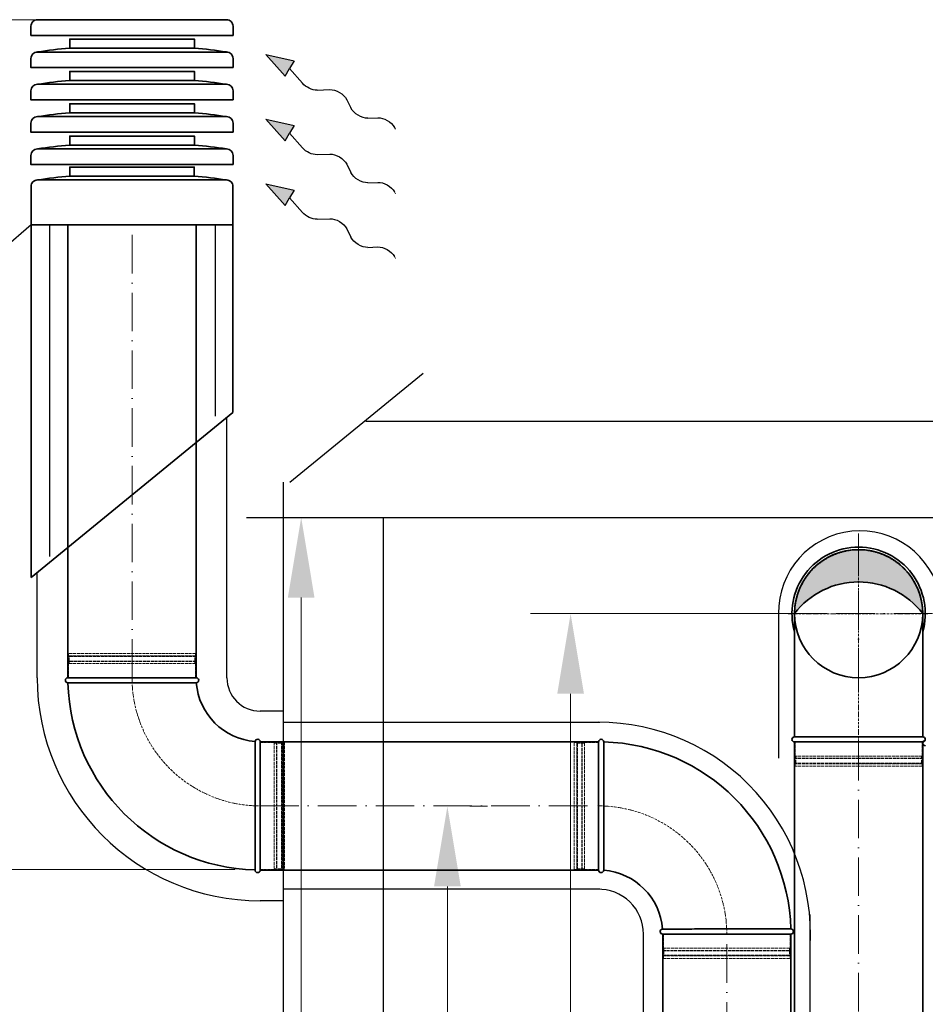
# Model space of a CAD drawing. Header units: millimetres. Extents: x 7400 to 85045, y 24168 to 123018.
# Tile 76 of 79: x 69463 to 70875, y 110037 to 111573. Entities that reach past the tile are written whole.
import ezdxf

# ---------------------------------------------------------------- set-up
doc = ezdxf.new("R2010")
doc.units = ezdxf.units.MM
for name, pattern in [('ACAD_ISO02W100', [15, 12, -3]), ('ACAD_ISO10W100', [18, 12, -3, 0, -3]), ('phl_thick', [0])]:
    doc.linetypes.add(name, pattern=pattern)
for name, color, linetype, lineweight in [('UT_KOTY - DIMENZE', 7, 'Continuous', 5), ('VZT_01 SUP (PŘÍVOD) - OBRYS', 5, 'Continuous', 35), ('VZT_05 ETA (ODVOD) - OBRYS', 6, 'Continuous', 35), ('VZT_06 ETA (ODVOD) - OSA', 6, 'ACAD_ISO10W100', 5), ('VZT_08 ETA (ODVOD) - SKRYTÉ', 6, 'ACAD_ISO02W100', 5), ('VZT_09 ODA (SÁNÍ) - OBRYS', 3, 'Continuous', 35), ('VZT_0C ODA (SÁNÍ)', 3, 'Continuous', 35), ('VZT_10 ODA (SÁNÍ) - OSA', 3, 'ACAD_ISO10W100', 5), ('VZT_30 DISTRIBUČNÍ PRVKY - OBRYS', 1, 'Continuous', 35), ('VZT_50 POPIS - OBECNE', 7, 'Continuous', 13), ('VZT_60_KOTY - DIMENZE', 7, 'Continuous', 5)]:
    doc.layers.add(name, color=color, linetype=linetype, lineweight=lineweight)
doc.layers.add('VZT_07 ETA (ODVOD) - NETISK', color=8, linetype='ACAD_ISO02W100', lineweight=5, plot=False)
doc.layers.add('VZT_11 ODA (SÁNÍ) - NETISK', color=8, linetype='ACAD_ISO02W100', lineweight=5, plot=False)
doc.layers.add('VZT_IZOLACE - TEPELNÁ', color=6, linetype='IZOLACE TEPELNA')
doc.styles.get("Standard").update_dxf_attribs({"font": 'arial.ttf'})
doc.linetypes.add('IZOLACE', pattern='A,0.00254,-2.54,[134,ltypeshp.shx,S=2.54,R=0,X=-2.54,Y=0],-5.08,[134,ltypeshp.shx,S=2.54,R=180,X=2.54,Y=0],-2.54', length=10.16254)
doc.linetypes.add('IZOLACE TEPELNA', pattern='A,12.7,-1.5,["T",Standard,S=2.54,R=0,X=0,Y=-1.27],-3', length=17.2)

msp = doc.modelspace()

# ---------------------------------------------------------------- hatches: boundary and pattern name
at = {"layer": 'VZT_05 ETA (ODVOD) - OBRYS'}
h = msp.add_hatch(color=256, dxfattribs=at)
h.dxf.hatch_style = 1
h.paths.add_polyline_path([(70671.3, 110646.8, -0.233094), (70770.8, 110696.3), (70770.8, 110746.8, 0.412533)])
h.paths.add_polyline_path([(70771.3, 110746.8, 0.001435), (70770.8, 110746.8), (70770.8, 110696.3, -0.235167), (70871.3, 110646.8, 0.414214)])

# ---------------------------------------------------------------- linework, layer by layer
at = {"color": 8}
for p, q in [((69884, 110852), (70092, 111022)), ((70002.5, 110946.8), (71830.4, 110946.8)), ((69873.9, 108546.8), (69873.9, 110852)), ((69816.4, 110796.8), (71830.4, 110796.8)), ((70030.1, 108546.8), (70030.1, 110796.8))]:
    msp.add_line(p, q, dxfattribs=at)
at = {"layer": 'UT_KOTY - DIMENZE'}
for p, q in [((69587.8, 111573.3), (68588.5, 111573.3)), ((69936.6, 110796.8), (69964.2, 110796.8)), ((69901.7, 108671.8), (69901.7, 110671.8)), ((70721.3, 110646.8), (70259.5, 110646.8)), ((70322, 108671.8), (70322, 110521.8)), ((70164.7, 110346.3), (70192.3, 110346.3)), ((69798.8, 110247.8), (68588.5, 110247.8)), ((70129.8, 108671.8), (70129.8, 110221.3))]:
    msp.add_line(p, q, dxfattribs=at)
for points in [[(69880.9, 110671.8), (69922.5, 110671.8), (69901.7, 110796.8)], [(70301.2, 110521.8), (70342.8, 110521.8), (70322, 110646.8)], [(70109, 110221.3), (70150.6, 110221.3), (70129.8, 110346.3)]]:
    msp.add_solid(points, dxfattribs=at)
at = {"layer": 'VZT_01 SUP (PŘÍVOD) - OBRYS'}
msp.add_arc((70875.4, 110444.8), 4, 90.6817, 270, dxfattribs=at)
at = {"layer": 'VZT_05 ETA (ODVOD) - OBRYS'}
for p, q in [((70671.3, 110646.5), (70671.3, 110454.6)), ((70871.3, 110454.6), (70871.3, 110646.5)), ((70871.3, 110454.6), (70671.3, 110454.6)), ((70671.3, 110446.6), (70771.3, 110446.6)), ((70771.3, 110446.6), (70871.3, 110446.6))]:
    msp.add_line(p, q, dxfattribs=at)
for points in [[(70671.3, 109440.2), (70671.3, 110446.6)], [(70871.3, 109440.2), (70871.3, 110446.6)]]:
    msp.add_lwpolyline(points, dxfattribs=at)
msp.add_circle((70771.3, 110646.8), 100, dxfattribs=at)
for centre, radius, start, end in [((70771.3, 110646.6), 104, 90, 195.9424), ((70771.3, 110646.6), 104, 344.0576, 90), ((70771.3, 110570.6), 125.7, 37.2907, 142.7093), ((70671.3, 110450.6), 4, 90, 270), ((70871.3, 110450.6), 4, 270, 90)]:
    msp.add_arc(centre, radius, start, end, dxfattribs=at)
msp.add_open_spline([(70871.3, 110646.6), (70871.3, 110648.1), (70871.3, 110649.6), (70871.1, 110652.8), (70871, 110654.5), (70870.7, 110657.7), (70870.5, 110659.4), (70870, 110662.7), (70869.7, 110664.4), (70869.1, 110667.7), (70868.7, 110669.3), (70867.9, 110672.6), (70867.4, 110674.2), (70866.5, 110677.3), (70866, 110678.9), (70864.9, 110681.9), (70864.3, 110683.4), (70863.1, 110686.2), (70862.5, 110687.7), (70861.1, 110690.6), (70860.4, 110692), (70858.8, 110694.9), (70858, 110696.4), (70856.3, 110699.3), (70855.4, 110700.7), (70853.5, 110703.5), (70852.6, 110704.9), (70850.6, 110707.6), (70849.5, 110708.9), (70847.4, 110711.4), (70846.4, 110712.6), (70844.2, 110715), (70843.1, 110716.2), (70840.9, 110718.3), (70839.8, 110719.4), (70837.4, 110721.6), (70836.2, 110722.7), (70833.6, 110724.8), (70832.3, 110725.8), (70829.7, 110727.8), (70828.3, 110728.8), (70825.5, 110730.6), (70824.1, 110731.5), (70821.2, 110733.2), (70819.7, 110734.1), (70816.8, 110735.6), (70815.4, 110736.3), (70812.5, 110737.7), (70811, 110738.3), (70808.2, 110739.5), (70806.7, 110740.1), (70803.7, 110741.2), (70802.1, 110741.7), (70799, 110742.7), (70797.4, 110743.1), (70794.1, 110743.9), (70792.5, 110744.3), (70789.2, 110744.9), (70787.5, 110745.2), (70784.2, 110745.7), (70782.6, 110745.9), (70779.3, 110746.2), (70777.7, 110746.4), (70774.4, 110746.5), (70772.9, 110746.5), (70771.3, 110746.5), (70769.8, 110746.5), (70768.2, 110746.5), (70765, 110746.4), (70763.4, 110746.2), (70760.1, 110745.9), (70758.4, 110745.7), (70755.1, 110745.2), (70753.5, 110744.9), (70750.2, 110744.3), (70748.5, 110743.9), (70745.3, 110743.1), (70743.7, 110742.7), (70740.5, 110741.7), (70739, 110741.2), (70736, 110740.1), (70734.5, 110739.5), (70731.6, 110738.3), (70730.2, 110737.7), (70727.3, 110736.3), (70725.8, 110735.6), (70722.9, 110734.1), (70721.5, 110733.2), (70718.6, 110731.5), (70717.2, 110730.6), (70714.4, 110728.8), (70713, 110727.8), (70710.3, 110725.8), (70709, 110724.8), (70706.5, 110722.7), (70705.2, 110721.6), (70702.9, 110719.4), (70701.7, 110718.3), (70699.5, 110716.2), (70698.4, 110715), (70696.3, 110712.6), (70695.2, 110711.4), (70693.1, 110708.9), (70692.1, 110707.6), (70690.1, 110704.9), (70689.1, 110703.5), (70687.3, 110700.7), (70686.4, 110699.3), (70684.6, 110696.4), (70683.8, 110694.9), (70682.3, 110692), (70681.5, 110690.6), (70680.2, 110687.7), (70679.5, 110686.2), (70678.4, 110683.4), (70677.8, 110681.9), (70676.7, 110678.9), (70676.2, 110677.3), (70675.2, 110674.2), (70674.8, 110672.6), (70673.9, 110669.3), (70673.6, 110667.7), (70672.9, 110664.4), (70672.6, 110662.7), (70672.1, 110659.4), (70671.9, 110657.7), (70671.6, 110654.5), (70671.5, 110652.8), (70671.4, 110649.6), (70671.3, 110648.1), (70671.3, 110646.6)], degree=3, knots=[-148.058014, -148.058014, -148.058014, -148.058014, -143.505913, -143.505913, -138.87378, -138.87378, -134.241647, -134.241647, -129.609514, -129.609514, -124.977381, -124.977381, -120.345248, -120.345248, -115.713115, -115.713115, -111.080982, -111.080982, -106.451331, -106.451331, -101.82168, -101.82168, -97.192029, -97.192029, -92.562378, -92.562378, -87.932727, -87.932727, -83.303076, -83.303076, -78.673425, -78.673425, -74.043774, -74.043774, -69.415617, -69.415617, -64.787461, -64.787461, -60.159305, -60.159305, -55.531148, -55.531148, -50.902992, -50.902992, -46.274836, -46.274836, -41.646679, -41.646679, -37.018523, -37.018523, -32.391208, -32.391208, -27.763892, -27.763892, -23.136577, -23.136577, -18.509262, -18.509262, -13.881946, -13.881946, -9.254631, -9.254631, -4.627315, -4.627315, 0, 0, 0, 4.627315, 4.627315, 9.254631, 9.254631, 13.881946, 13.881946, 18.509262, 18.509262, 23.136577, 23.136577, 27.763892, 27.763892, 32.391208, 32.391208, 37.018523, 37.018523, 41.646679, 41.646679, 46.274836, 46.274836, 50.902992, 50.902992, 55.531148, 55.531148, 60.159305, 60.159305, 64.787461, 64.787461, 69.415617, 69.415617, 74.043774, 74.043774, 78.673425, 78.673425, 83.303076, 83.303076, 87.932727, 87.932727, 92.562378, 92.562378, 97.192029, 97.192029, 101.82168, 101.82168, 106.451331, 106.451331, 111.080982, 111.080982, 115.713115, 115.713115, 120.345248, 120.345248, 124.977381, 124.977381, 129.609514, 129.609514, 134.241647, 134.241647, 138.87378, 138.87378, 143.505913, 143.505913, 148.058014, 148.058014, 148.058014, 148.058014], dxfattribs=at)
for points in [[(70671.3, 110646.6), (70671.3, 110646.5), (70671.3, 110646.5), (70671.3, 110646.5)], [(70871.3, 110646.5), (70871.3, 110646.5), (70871.3, 110646.5), (70871.3, 110646.6)]]:
    msp.add_open_spline(points, degree=3, dxfattribs=at)
at = {"layer": 'VZT_06 ETA (ODVOD) - OSA', "ltscale": 5}
for points in [[(70771.3, 110771.8), (70771.3, 110521.8)], [(70646.3, 110646.8), (70896.3, 110646.8)], [(70771.3, 110446.6), (70771.3, 109440.2)]]:
    msp.add_lwpolyline(points, dxfattribs=at)
at = {"layer": 'VZT_06 ETA (ODVOD) - OSA', "ltscale": 0.3}
for points in [[(70771.3, 110446.6), (70771.3, 110760.6)], [(70661.3, 110646.6), (70881.3, 110646.6)]]:
    msp.add_lwpolyline(points, dxfattribs=at)
at = {"layer": 'VZT_07 ETA (ODVOD) - NETISK', "ltscale": 0.4}
for p, q in [((70672.3, 110424.6), (70672.3, 110446.6)), ((70870.3, 110424.6), (70870.3, 110446.6)), ((70771.3, 110421.1), (70671.3, 110421.1)), ((70671.3, 110420.6), (70671.3, 110421.1)), ((70771.3, 110420.6), (70671.3, 110420.6)), ((70771.3, 110413.6), (70671.3, 110413.6)), ((70671.3, 110413.1), (70671.3, 110413.6)), ((70771.3, 110413.1), (70671.3, 110413.1)), ((70771.3, 110424.6), (70672.3, 110424.6)), ((70771.3, 110412.6), (70672.3, 110412.6)), ((70672.3, 110408.6), (70672.3, 110412.6)), ((70673.3, 110421.1), (70673.3, 110424.6)), ((70673.3, 110413.6), (70673.3, 110420.6)), ((70673.3, 110412.6), (70673.3, 110413.1)), ((70870.3, 110424.6), (70771.3, 110424.6)), ((70871.3, 110421.1), (70771.3, 110421.1)), ((70871.3, 110420.6), (70771.3, 110420.6)), ((70871.3, 110413.6), (70771.3, 110413.6)), ((70871.3, 110413.1), (70771.3, 110413.1)), ((70870.3, 110412.6), (70771.3, 110412.6)), ((70869.3, 110421.1), (70869.3, 110424.6)), ((70869.3, 110413.6), (70869.3, 110420.6)), ((70869.3, 110412.6), (70869.3, 110413.1)), ((70870.3, 110408.6), (70870.3, 110412.6)), ((70871.3, 110420.6), (70871.3, 110421.1)), ((70871.3, 110413.1), (70871.3, 110413.6)), ((70771.3, 110408.6), (70672.3, 110408.6)), ((70870.3, 110408.6), (70771.3, 110408.6))]:
    msp.add_line(p, q, dxfattribs=at)
at = {"layer": 'VZT_08 ETA (ODVOD) - SKRYTÉ', "ltscale": 0.1}
msp.add_open_spline([(70871.3, 110646.7), (70871.3, 110645.2), (70871.3, 110643.7), (70871.1, 110640.5), (70871, 110638.8), (70870.7, 110635.6), (70870.5, 110633.9), (70870, 110630.6), (70869.7, 110628.9), (70869.1, 110625.6), (70868.7, 110624), (70867.9, 110620.7), (70867.4, 110619.1), (70866.5, 110616), (70866, 110614.4), (70864.9, 110611.4), (70864.3, 110609.9), (70863.1, 110607.1), (70862.5, 110605.6), (70861.1, 110602.7), (70860.4, 110601.3), (70858.8, 110598.4), (70858, 110596.9), (70856.3, 110594), (70855.4, 110592.6), (70853.5, 110589.8), (70852.6, 110588.4), (70850.6, 110585.7), (70849.5, 110584.4), (70847.4, 110581.9), (70846.4, 110580.7), (70844.2, 110578.3), (70843.1, 110577.1), (70840.9, 110575), (70839.8, 110573.9), (70837.4, 110571.7), (70836.2, 110570.6), (70833.6, 110568.5), (70832.3, 110567.5), (70829.7, 110565.5), (70828.3, 110564.5), (70825.5, 110562.7), (70824.1, 110561.8), (70821.2, 110560.1), (70819.7, 110559.2), (70816.8, 110557.7), (70815.4, 110557), (70812.5, 110555.6), (70811, 110555), (70808.2, 110553.8), (70806.7, 110553.2), (70803.7, 110552.1), (70802.1, 110551.6), (70799, 110550.6), (70797.4, 110550.2), (70794.1, 110549.4), (70792.5, 110549), (70789.2, 110548.3), (70787.5, 110548.1), (70784.2, 110547.6), (70782.6, 110547.4), (70779.3, 110547.1), (70777.7, 110546.9), (70774.4, 110546.8), (70772.9, 110546.8), (70771.3, 110546.8), (70769.8, 110546.8), (70768.2, 110546.8), (70765, 110546.9), (70763.4, 110547.1), (70760.1, 110547.4), (70758.4, 110547.6), (70755.1, 110548.1), (70753.5, 110548.3), (70750.2, 110549), (70748.5, 110549.4), (70745.3, 110550.2), (70743.7, 110550.6), (70740.5, 110551.6), (70739, 110552.1), (70736, 110553.2), (70734.5, 110553.8), (70731.6, 110555), (70730.2, 110555.6), (70727.3, 110557), (70725.8, 110557.7), (70722.9, 110559.2), (70721.5, 110560.1), (70718.6, 110561.8), (70717.2, 110562.7), (70714.4, 110564.5), (70713, 110565.5), (70710.3, 110567.5), (70709, 110568.5), (70706.5, 110570.6), (70705.2, 110571.7), (70702.9, 110573.9), (70701.7, 110575), (70699.5, 110577.1), (70698.4, 110578.3), (70696.3, 110580.7), (70695.2, 110581.9), (70693.1, 110584.4), (70692.1, 110585.7), (70690.1, 110588.4), (70689.1, 110589.8), (70687.3, 110592.6), (70686.4, 110594), (70684.6, 110596.9), (70683.8, 110598.4), (70682.3, 110601.3), (70681.5, 110602.7), (70680.2, 110605.6), (70679.5, 110607.1), (70678.4, 110609.9), (70677.8, 110611.4), (70676.7, 110614.4), (70676.2, 110616), (70675.2, 110619.1), (70674.8, 110620.7), (70673.9, 110624), (70673.6, 110625.6), (70672.9, 110628.9), (70672.6, 110630.6), (70672.1, 110633.9), (70671.9, 110635.6), (70671.6, 110638.8), (70671.5, 110640.5), (70671.4, 110643.7), (70671.3, 110645.2), (70671.3, 110646.7)], degree=3, knots=[-148.058014, -148.058014, -148.058014, -148.058014, -143.505913, -143.505913, -138.87378, -138.87378, -134.241647, -134.241647, -129.609514, -129.609514, -124.977381, -124.977381, -120.345248, -120.345248, -115.713115, -115.713115, -111.080982, -111.080982, -106.451331, -106.451331, -101.82168, -101.82168, -97.192029, -97.192029, -92.562378, -92.562378, -87.932727, -87.932727, -83.303076, -83.303076, -78.673425, -78.673425, -74.043774, -74.043774, -69.415617, -69.415617, -64.787461, -64.787461, -60.159305, -60.159305, -55.531148, -55.531148, -50.902992, -50.902992, -46.274836, -46.274836, -41.646679, -41.646679, -37.018523, -37.018523, -32.391208, -32.391208, -27.763892, -27.763892, -23.136577, -23.136577, -18.509262, -18.509262, -13.881946, -13.881946, -9.254631, -9.254631, -4.627315, -4.627315, 0, 0, 0, 4.627315, 4.627315, 9.254631, 9.254631, 13.881946, 13.881946, 18.509262, 18.509262, 23.136577, 23.136577, 27.763892, 27.763892, 32.391208, 32.391208, 37.018523, 37.018523, 41.646679, 41.646679, 46.274836, 46.274836, 50.902992, 50.902992, 55.531148, 55.531148, 60.159305, 60.159305, 64.787461, 64.787461, 69.415617, 69.415617, 74.043774, 74.043774, 78.673425, 78.673425, 83.303076, 83.303076, 87.932727, 87.932727, 92.562378, 92.562378, 97.192029, 97.192029, 101.82168, 101.82168, 106.451331, 106.451331, 111.080982, 111.080982, 115.713115, 115.713115, 120.345248, 120.345248, 124.977381, 124.977381, 129.609514, 129.609514, 134.241647, 134.241647, 138.87378, 138.87378, 143.505913, 143.505913, 148.058014, 148.058014, 148.058014, 148.058014], dxfattribs=at)
at = {"layer": 'VZT_09 ODA (SÁNÍ) - OBRYS'}
for p, q in [((69737.8, 110546.8), (69537.8, 110546.8)), ((69637.9, 110538.8), (69537.8, 110538.8)), ((69837.8, 110246.8), (69837.8, 110446.8)), ((70365.7, 110446.8), (70365.7, 110246.8)), ((70373.7, 110346.7), (70373.7, 110446.8)), ((69829.8, 110346.8), (69829.8, 110246.8)), ((70565.6, 110154.8), (70665.7, 110154.8)), ((70465.7, 110146.8), (70665.7, 110146.8))]:
    msp.add_line(p, q, dxfattribs=at)
for points in [[(69537.8, 111253.3), (69537.8, 110546.8)], [(69737.8, 111253.3), (69737.8, 110546.8)], [(70365.4, 110446.8), (69837.8, 110446.8)], [(70365.4, 110246.8), (69837.8, 110246.8)], [(70465.7, 110146.8), (70465.7, 109440.2)], [(70665.7, 110146.8), (70665.7, 109440.2)]]:
    msp.add_lwpolyline(points, dxfattribs=at)
for centre, radius, start, end in [((69537.8, 110542.8), 4, 90, 270), ((69837.8, 110546.8), 300, 181.5281, 268.4719), ((69737.8, 110542.8), 4, 274.5812, 90), ((69837.8, 110546.8), 100, 184.5812, 265.4188), ((69833.8, 110446.8), 4, 0, 175.4188), ((70369.7, 110446.8), 4, 0, 180), ((70365.7, 110146.8), 300, 1.5281, 88.4719), ((69833.8, 110246.8), 4, 180, 0), ((70369.7, 110246.8), 4, 180, 355.4188), ((70365.7, 110146.8), 100, 4.5812, 85.4188), ((70465.7, 110150.8), 4, 94.5812, 270), ((70665.7, 110150.8), 4, 270, 90)]:
    msp.add_arc(centre, radius, start, end, dxfattribs=at)
for points, knots in [([(69738.1, 110538.8), (69738.1, 110538.8), (69735.9, 110538.8), (69727, 110538.8), (69720, 110538.8), (69702.2, 110538.8), (69691.5, 110538.8), (69667.8, 110538.8), (69655, 110538.8), (69640.6, 110538.8), (69639.2, 110538.8), (69637.9, 110538.8)], [315.294186, 315.294186, 315.294186, 315.294186, 351.735982, 351.735982, 390.710875, 390.710875, 429.832624, 429.832624, 468.991563, 468.991563, 473.053633, 473.053633, 473.053633, 473.053633]), ([(69829.8, 110346.8), (69829.8, 110359.4), (69829.8, 110372), (69829.8, 110395.8), (69829.8, 110406.9), (69829.8, 110425.8), (69829.8, 110433.3), (69829.8, 110443.8), (69829.8, 110446.7), (69829.8, 110447.1), (69829.8, 110447.1), (69829.8, 110447.1)], [157.533456, 157.533456, 157.533456, 157.533456, 195.393508, 195.393508, 234.551342, 234.551342, 273.721472, 273.721472, 312.806301, 312.806301, 315.294186, 315.294186, 315.294186, 315.294186]), ([(70373.7, 110346.7), (70373.7, 110334.1), (70373.7, 110321.6), (70373.7, 110297.7), (70373.7, 110286.6), (70373.7, 110267.8), (70373.7, 110260.2), (70373.7, 110249.7), (70373.7, 110246.8), (70373.7, 110246.4), (70373.7, 110246.4), (70373.7, 110246.4)], [157.533456, 157.533456, 157.533456, 157.533456, 195.393508, 195.393508, 234.551342, 234.551342, 273.721472, 273.721472, 312.806301, 312.806301, 315.294186, 315.294186, 315.294186, 315.294186]), ([(70465.4, 110154.7), (70465.4, 110154.7), (70467.6, 110154.7), (70476.5, 110154.7), (70483.5, 110154.7), (70501.3, 110154.8), (70512, 110154.8), (70535.7, 110154.8), (70548.5, 110154.8), (70562.9, 110154.8), (70564.2, 110154.8), (70565.6, 110154.8)], [315.294186, 315.294186, 315.294186, 315.294186, 351.735982, 351.735982, 390.710875, 390.710875, 429.832624, 429.832624, 468.991563, 468.991563, 473.053633, 473.053633, 473.053633, 473.053633])]:
    msp.add_open_spline(points, degree=3, knots=knots, dxfattribs=at)
at = {"layer": 'VZT_0C ODA (SÁNÍ)'}
for p, q in [((69480.3, 111253.3), (69480.3, 110702.9)), ((69795.3, 111253.3), (69795.3, 110960.4)), ((69795.3, 110960.4), (69480.3, 110702.9))]:
    msp.add_line(p, q, dxfattribs=at)
at = {"layer": 'VZT_10 ODA (SÁNÍ) - OSA', "ltscale": 5}
for points in [[(69637.8, 110546.8), (69637.8, 111253.3)], [(69837.8, 110346.8), (70365.4, 110346.8)], [(70565.7, 109440.2), (70565.7, 110146.8)]]:
    msp.add_lwpolyline(points, dxfattribs=at)
at = {"layer": 'VZT_10 ODA (SÁNÍ) - OSA', "ltscale": 0.3}
for points in [[(69637.8, 110546.8), (69637.8, 110546.8, 0.414214), (69837.8, 110346.8), (69837.8, 110346.8)], [(70565.7, 110146.8), (70565.7, 110146.8, 0.414214), (70365.7, 110346.8), (70365.7, 110346.8)]]:
    msp.add_lwpolyline(points, format="xyb", dxfattribs=at)
at = {"layer": 'VZT_11 ODA (SÁNÍ) - NETISK', "ltscale": 0.4}
for p, q in [((69737.8, 110580.3), (69537.8, 110580.3)), ((69537.8, 110579.8), (69537.8, 110580.3)), ((69737.8, 110579.8), (69537.8, 110579.8)), ((69736.8, 110584.8), (69538.8, 110584.8)), ((69538.8, 110580.8), (69538.8, 110584.8)), ((69736.8, 110580.8), (69538.8, 110580.8)), ((69539.8, 110580.3), (69539.8, 110580.8)), ((69539.8, 110572.8), (69539.8, 110579.8)), ((69735.8, 110580.3), (69735.8, 110580.8)), ((69735.8, 110572.8), (69735.8, 110579.8)), ((69736.8, 110580.8), (69736.8, 110584.8)), ((69737.8, 110579.8), (69737.8, 110580.3)), ((69737.8, 110572.8), (69537.8, 110572.8)), ((69537.8, 110572.3), (69537.8, 110572.8)), ((69737.8, 110572.3), (69537.8, 110572.3)), ((69736.8, 110568.8), (69538.8, 110568.8)), ((69538.8, 110546.8), (69538.8, 110568.8)), ((69539.8, 110568.8), (69539.8, 110572.3)), ((69735.8, 110568.8), (69735.8, 110572.3)), ((69736.8, 110546.8), (69736.8, 110568.8)), ((69737.8, 110572.3), (69737.8, 110572.8)), ((69859.8, 110445.8), (69837.8, 110445.8)), ((69859.8, 110445.8), (69859.8, 110247.8)), ((69863.3, 110444.8), (69859.8, 110444.8)), ((69863.3, 110446.8), (69863.3, 110246.8)), ((69863.8, 110446.8), (69863.3, 110446.8)), ((69863.8, 110446.8), (69863.8, 110246.8)), ((69870.8, 110444.8), (69863.8, 110444.8)), ((69870.8, 110446.8), (69870.8, 110246.8)), ((69871.3, 110446.8), (69870.8, 110446.8)), ((69871.3, 110446.8), (69871.3, 110246.8)), ((69871.8, 110444.8), (69871.3, 110444.8)), ((69871.8, 110445.8), (69871.8, 110247.8)), ((69875.8, 110445.8), (69871.8, 110445.8)), ((69875.8, 110445.8), (69875.8, 110247.8)), ((70327.7, 110247.8), (70327.7, 110445.8)), ((70327.7, 110445.8), (70331.7, 110445.8)), ((70331.7, 110247.8), (70331.7, 110445.8)), ((70331.7, 110444.8), (70332.2, 110444.8)), ((70332.2, 110246.8), (70332.2, 110446.8)), ((70332.2, 110446.8), (70332.7, 110446.8)), ((70332.7, 110246.8), (70332.7, 110446.8)), ((70332.7, 110444.8), (70339.7, 110444.8)), ((70339.7, 110246.8), (70339.7, 110446.8)), ((70339.7, 110446.8), (70340.2, 110446.8)), ((70340.2, 110246.8), (70340.2, 110446.8)), ((70340.2, 110444.8), (70343.7, 110444.8)), ((70343.7, 110247.8), (70343.7, 110445.8)), ((70343.7, 110445.8), (70365.7, 110445.8)), ((69859.8, 110247.8), (69837.8, 110247.8)), ((69863.3, 110248.8), (69859.8, 110248.8)), ((69863.8, 110246.8), (69863.3, 110246.8)), ((69870.8, 110248.8), (69863.8, 110248.8)), ((69871.3, 110246.8), (69870.8, 110246.8)), ((69871.8, 110248.8), (69871.3, 110248.8)), ((69875.8, 110247.8), (69871.8, 110247.8)), ((70327.7, 110247.8), (70331.7, 110247.8)), ((70331.7, 110248.8), (70332.2, 110248.8)), ((70332.2, 110246.8), (70332.7, 110246.8)), ((70332.7, 110248.8), (70339.7, 110248.8)), ((70339.7, 110246.8), (70340.2, 110246.8)), ((70340.2, 110248.8), (70343.7, 110248.8)), ((70343.7, 110247.8), (70365.7, 110247.8)), ((70466.7, 110146.8), (70466.7, 110124.8)), ((70664.7, 110146.8), (70664.7, 110124.8)), ((70465.7, 110121.3), (70665.7, 110121.3)), ((70465.7, 110121.3), (70465.7, 110120.8)), ((70465.7, 110120.8), (70665.7, 110120.8)), ((70466.7, 110124.8), (70664.7, 110124.8)), ((70467.7, 110124.8), (70467.7, 110121.3)), ((70467.7, 110120.8), (70467.7, 110113.8)), ((70663.7, 110124.8), (70663.7, 110121.3)), ((70663.7, 110120.8), (70663.7, 110113.8)), ((70665.7, 110121.3), (70665.7, 110120.8)), ((70465.7, 110113.8), (70665.7, 110113.8)), ((70465.7, 110113.8), (70465.7, 110113.3)), ((70465.7, 110113.3), (70665.7, 110113.3)), ((70466.7, 110112.8), (70664.7, 110112.8)), ((70466.7, 110112.8), (70466.7, 110108.8)), ((70466.7, 110108.8), (70664.7, 110108.8)), ((70467.7, 110113.3), (70467.7, 110112.8)), ((70663.7, 110113.3), (70663.7, 110112.8)), ((70664.7, 110112.8), (70664.7, 110108.8)), ((70665.7, 110113.8), (70665.7, 110113.3))]:
    msp.add_line(p, q, dxfattribs=at)
at = {"layer": 'VZT_30 DISTRIBUČNÍ PRVKY - OBRYS', "linetype": 'phl_thick'}
for points in [[(69795.4, 111548.9), (69795.4, 111563.2, 0.414214), (69785.3, 111573.3), (69490.3, 111573.3, 0.414214), (69480.2, 111563.2), (69480.2, 111548.9)], [(69795.4, 111498.5), (69795.4, 111512.8, 0.414214), (69785.3, 111522.9), (69490.3, 111522.9, 0.414214), (69480.2, 111512.8), (69480.2, 111498.5)], [(69795.4, 111448.1), (69795.4, 111462.4, 0.414214), (69785.3, 111472.5), (69490.3, 111472.5, 0.414214), (69480.2, 111462.4), (69480.2, 111448.1)], [(69795.4, 111397.7), (69795.4, 111412, 0.414214), (69785.3, 111422.1), (69490.3, 111422.1, 0.414214), (69480.2, 111412), (69480.2, 111397.7)], [(69795.4, 111347.3), (69795.4, 111361.6, 0.414214), (69785.3, 111371.7), (69490.3, 111371.7, 0.414214), (69480.2, 111361.6), (69480.2, 111347.3)]]:
    msp.add_lwpolyline(points, format="xyb", close=True, dxfattribs=at)
for points in [[(69735.1, 111528.9), (69735.1, 111543.1), (69540.6, 111543.1), (69540.6, 111528.9)], [(69735.1, 111478.5), (69735.1, 111492.7), (69540.6, 111492.7), (69540.6, 111478.5)], [(69735.1, 111428.1), (69735.1, 111442.3), (69540.6, 111442.3), (69540.6, 111428.1)], [(69735.1, 111377.7), (69735.1, 111391.8), (69540.6, 111391.8), (69540.6, 111377.7)], [(69540.7, 111329.3), (69540.7, 111343.4), (69734.9, 111343.4), (69734.9, 111329.3)]]:
    msp.add_lwpolyline(points, close=True, dxfattribs=at)
msp.add_lwpolyline([(69795.3, 111313.2), (69795.3, 111253.3), (69480.3, 111253.3), (69480.3, 111313.2, -0.414214), (69490.4, 111323.3), (69785.2, 111323.3, -0.414214), (69795.3, 111313.2)], format="xyb", dxfattribs=at)
for centre, start, end in [((69594.4, 110866.5), 94.6512, 99.003), ((69681.2, 110866.5), 80.997, 85.3488), ((69594.4, 110816), 94.6512, 99.003), ((69681.2, 110816), 80.997, 85.3488), ((69594.4, 110765.6), 94.6512, 99.003), ((69681.2, 110765.6), 80.997, 85.3488), ((69594.4, 110715.2), 94.6512, 99.003), ((69681.2, 110715.2), 80.997, 85.3488), ((69594.6, 110666.8), 94.6512, 99.003), ((69681, 110666.8), 80.997, 85.3488)]:
    msp.add_arc(centre, 664.7, start, end, dxfattribs=at)
at = {"layer": 'VZT_50 POPIS - OBECNE', "color": 0, "lineweight": -2}
for p, q in [((69846.7, 111519.1), (69890.8, 111509.1)), ((69876.5, 111485.1), (69846.7, 111519.1)), ((69890.8, 111509.1), (69883.7, 111497.1)), ((69876.5, 111485.1), (69883.7, 111497.1)), ((69883.7, 111497.1), (69903.6, 111474.3)), ((69926.7, 111463.6), (69946.3, 111464.3)), ((69972.9, 111448.5), (69979.2, 111435.6)), ((69846.7, 111418.3), (69890.8, 111408.3)), ((69876.5, 111384.3), (69846.7, 111418.3)), ((69890.8, 111408.3), (69883.7, 111396.3)), ((70005.8, 111419.8), (70021.1, 111420.4)), ((69876.5, 111384.3), (69883.7, 111396.3)), ((69883.7, 111396.3), (69903.6, 111373.5)), ((69926.7, 111362.8), (69946.3, 111363.5)), ((69972.9, 111347.7), (69979.2, 111334.8)), ((69846.7, 111317.5), (69890.8, 111307.5)), ((69876.5, 111283.5), (69846.7, 111317.5)), ((70005.8, 111319), (70021.1, 111319.6)), ((69890.8, 111307.5), (69883.7, 111295.5)), ((69876.5, 111283.5), (69883.7, 111295.5)), ((69883.7, 111295.5), (69903.6, 111272.7)), ((69926.7, 111262), (69946.3, 111262.7)), ((69972.9, 111246.9), (69979.2, 111234)), ((70005.8, 111218.2), (70021.1, 111218.8))]:
    msp.add_line(p, q, dxfattribs=at)
at = {"layer": 'VZT_50 POPIS - OBECNE'}
for p, q in [((70047.3, 111405.4), (70049, 111402.3)), ((70047.3, 111304.6), (70049, 111301.5)), ((70047.3, 111203.8), (70049, 111200.7))]:
    msp.add_line(p, q, dxfattribs=at)
at = {"layer": 'VZT_50 POPIS - OBECNE', "color": 0, "lineweight": -2, "extrusion": (0, 0, -1)}
for centre, start_param, end_param in [((69918.2, 111479.5), 3.908129, 5.191299), ((69954.8, 111448.4), 0.766537, 2.375056), ((69997.3, 111435.7), 3.908129, 5.516649), ((70029.7, 111404.4), 0.766537, 2.320574), ((69918.2, 111378.7), 3.908129, 5.191299), ((69954.8, 111347.6), 0.766537, 2.375056), ((69997.3, 111334.9), 3.908129, 5.516649), ((70029.7, 111303.6), 0.766537, 2.320574), ((69918.2, 111277.9), 3.908129, 5.191299), ((69954.8, 111246.8), 0.766537, 2.375056), ((69997.3, 111234.1), 3.908129, 5.516649), ((70029.7, 111202.8), 0.766537, 2.320574)]:
    msp.add_ellipse(centre, major_axis=(-18.5, 11), ratio=0.625, start_param=start_param, end_param=end_param, dxfattribs=at)
at = {"layer": 'VZT_50 POPIS - OBECNE', "color": 0, "lineweight": -2}
for points in [[(69876.5, 111485.1), (69890.8, 111509.1), (69846.7, 111519.1)], [(69876.5, 111384.3), (69890.8, 111408.3), (69846.7, 111418.3)], [(69876.5, 111283.5), (69890.8, 111307.5), (69846.7, 111317.5)]]:
    msp.add_solid(points, dxfattribs=at)
at = {"layer": 'VZT_60_KOTY - DIMENZE', "linetype": 'ByBlock', "lineweight": -2}
msp.add_lwpolyline([(69480.3, 111253.3), (69307.4, 111103.5)], dxfattribs=at)
at = {"layer": 'VZT_IZOLACE - TEPELNÁ', "linetype": 'IZOLACE', "ltscale": 2.6}
for p, q in [((69509.2, 111253.3), (69509.2, 110735.9)), ((69767.3, 111253.3), (69767.3, 110954.7))]:
    msp.add_line(p, q, dxfattribs=at)
at = {"layer": 'VZT_IZOLACE - TEPELNÁ', "ltscale": 0.5}
for p, q in [((69785.8, 110546.8), (69785.8, 110952.6)), ((69489.8, 110546.8), (69489.8, 110710.6)), ((70646.3, 110646.8), (70646.3, 110421.4)), ((69873.9, 110494.8), (69837.8, 110494.8)), ((70367.7, 110476.8), (69873.9, 110476.8)), ((70367.7, 110216.7), (69873.9, 110216.7)), ((69873.9, 110198.8), (69837.8, 110198.8)), ((70695.7, 109425.5), (70695.7, 110177.4)), ((70435.7, 109425.5), (70435.7, 110146.8))]:
    msp.add_line(p, q, dxfattribs=at)
for centre, radius, start, end in [((70773.7, 110648.7), 127.3, 10.9986, 180.8812), ((69837.8, 110546.8), 348, 180, 270), ((69837.8, 110546.8), 52, 180, 270), ((70365.7, 110146.8), 330.5, 356.7094, 93.2106), ((70365.7, 110146.8), 70, 0, 91.6802)]:
    msp.add_arc(centre, radius, start, end, dxfattribs=at)

doc.saveas('drawing.dxf')
